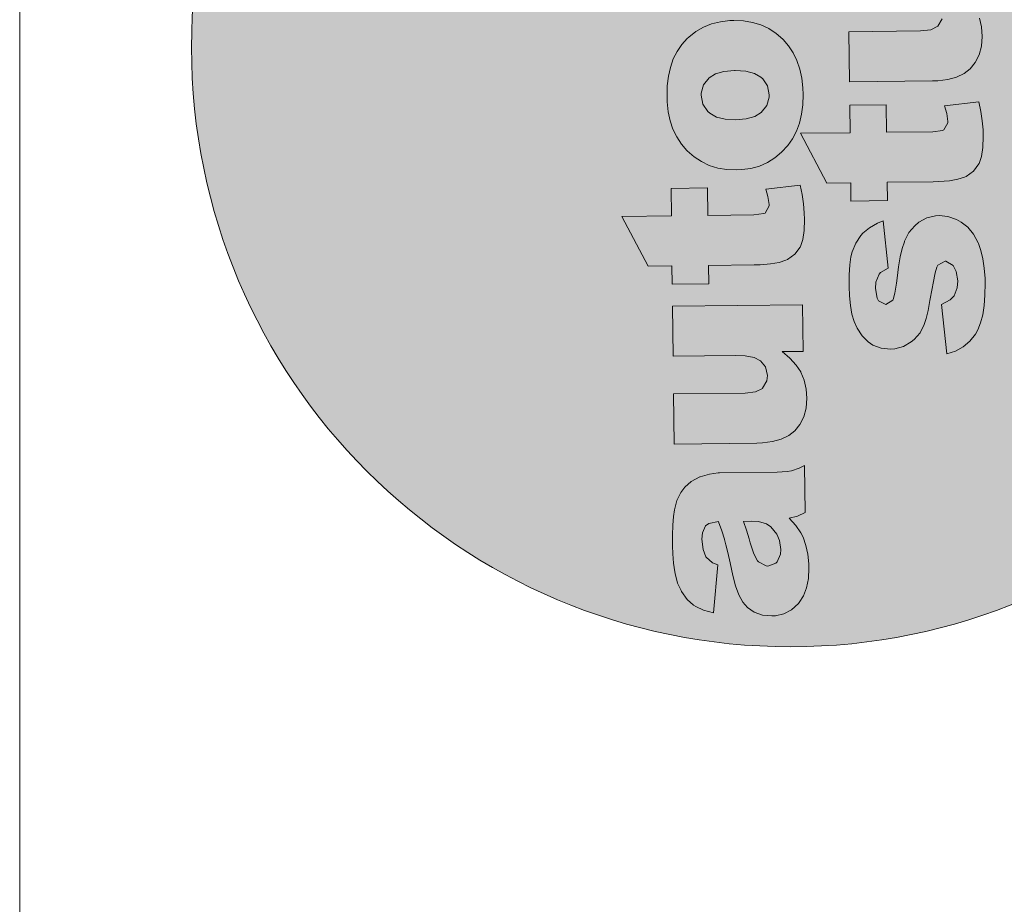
# Model space of a CAD drawing. Header units: millimetres. Extents: x -115268 to 140687, y -37779 to 24471.
# Tile 240 of 256: x 55299 to 55585, y 13256 to 13513. Entities that reach past the tile are written whole.
import ezdxf

# ---------------------------------------------------------------- set-up
doc = ezdxf.new("R2010")
doc.units = ezdxf.units.MM
doc.layers.get('0').update_dxf_attribs({"lineweight": 9})
doc.layers.add('A_CIENKA', color=7, linetype='Continuous', lineweight=9)

# ---------------------------------------------------------------- blocks, each defined once
blk = doc.blocks.new('METRYKA11')
at = {"true_color": 0x000000}
h = blk.add_hatch(color=18, dxfattribs=at)
h.dxf.hatch_style = 1
h.paths.add_polyline_path([(7511428.56, 5508702.86, 1), (7511776.45, 5508702.86, 1)])
at = {"true_color": 0xffffff}
h = blk.add_hatch(color=7, dxfattribs=at)
h.dxf.hatch_style = 1
h.paths.add_polyline_path([(7511581.88, 5508579.4), (7511581.49, 5508579.4), (7511578.94, 5508579.05), (7511576.25, 5508578.25), (7511576.14, 5508578.21), (7511573.63, 5508576.92), (7511571.76, 5508575.28), (7511570.62, 5508573.72), (7511569.49, 5508571.36), (7511568.79, 5508568.65), (7511568.5, 5508566.69), (7511568.32, 5508564.19), (7511568.21, 5508561.35), (7511568.22, 5508558.2), (7511568.28, 5508555.88), (7511568.52, 5508553.19), (7511568.9, 5508550.67), (7511568.98, 5508550.18), (7511569.72, 5508547.38), (7511570.69, 5508545.22), (7511570.83, 5508544.94), (7511572.47, 5508542.68), (7511574.32, 5508541.02), (7511574.95, 5508540.61), (7511577.24, 5508539.58), (7511580.09, 5508538.81), (7511581.36, 5508552.68), (7511579.81, 5508553.32), (7511577.92, 5508554.95), (7511577.1, 5508557.18), (7511576.78, 5508560.19), (7511576.9, 5508561.98), (7511577.82, 5508564.06), (7511578.73, 5508564.71), (7511581.55, 5508565.23), (7511582.54, 5508562.58), (7511583.31, 5508560.13), (7511583.31, 5508560.1), (7511583.75, 5508558.53), (7511584.27, 5508556.25), (7511584.97, 5508553.28), (7511585.75, 5508549.57), (7511586.49, 5508546.64), (7511587.5, 5508543.98), (7511588.65, 5508541.86), (7511590, 5508540.3), (7511591.94, 5508538.99), (7511594.34, 5508538.14), (7511597.11, 5508537.86), (7511598.09, 5508537.94), (7511600.58, 5508538.5), (7511602.81, 5508539.68), (7511604.78, 5508541.5), (7511605.02, 5508541.78), (7511606.26, 5508543.72), (7511607.15, 5508546.05), (7511607.67, 5508548.72), (7511607.81, 5508551.77), (7511607.76, 5508553), (7511607.48, 5508555.76), (7511606.93, 5508558.35), (7511606.13, 5508560.69), (7511605.48, 5508561.95), (7511604.05, 5508564.14), (7511602.13, 5508566.29), (7511604.51, 5508566.81), (7511606.74, 5508567.92), (7511606.57, 5508581.49), (7511605.04, 5508580.77), (7511602.74, 5508580.01), (7511601.51, 5508579.78), (7511598.57, 5508579.6)])
h.paths.add_polyline_path([(7511593.2, 5508565.23), (7511595.52, 5508564.56), (7511596.73, 5508563.73), (7511598.47, 5508561.62), (7511599.3, 5508559.73), (7511599.68, 5508557.11), (7511599.59, 5508555.84), (7511598.64, 5508553.62), (7511598.26, 5508553.23), (7511595.88, 5508552.36), (7511595.46, 5508552.39), (7511593.17, 5508553.56), (7511592.88, 5508553.9), (7511591.84, 5508555.89), (7511590.79, 5508559.1), (7511590.49, 5508560.22), (7511589.69, 5508562.81), (7511588.85, 5508565.32), (7511591.17, 5508565.35)], flags=16)
h.paths.add_polyline_path([(7511594.33, 5508603.93), (7511592.32, 5508602.95), (7511589.31, 5508602.56), (7511568.52, 5508602.31), (7511568.7, 5508587.76), (7511592.75, 5508588.05), (7511594.36, 5508588.11), (7511597.27, 5508588.49), (7511599.82, 5508589.19), (7511601.98, 5508590.24), (7511603.72, 5508591.62), (7511605.24, 5508593.4), (7511606.33, 5508595.62), (7511607, 5508598.15), (7511607.21, 5508601.03), (7511607, 5508603.73), (7511606.45, 5508606.31), (7511605.51, 5508608.57), (7511604.11, 5508610.67), (7511602.3, 5508612.65), (7511600.07, 5508614.58), (7511606.17, 5508614.66), (7511606.01, 5508628.19), (7511568.21, 5508627.73), (7511568.39, 5508613.25), (7511586.58, 5508613.47), (7511589.32, 5508613.36), (7511591.92, 5508612.83), (7511593.76, 5508611.91), (7511595.21, 5508610.17), (7511595.81, 5508607.66), (7511595.62, 5508606.08)])
h.paths.add_polyline_path([(7511567.8, 5508661.95), (7511567.89, 5508653.99), (7511553.52, 5508653.81), (7511561.13, 5508639.39), (7511568.07, 5508639.47), (7511568.13, 5508634.14), (7511578.76, 5508634.27), (7511578.69, 5508639.6), (7511591.98, 5508639.76), (7511593.66, 5508639.79), (7511596.71, 5508640.03), (7511599.19, 5508640.48), (7511601.11, 5508641.1), (7511601.57, 5508641.32), (7511603.72, 5508642.85), (7511605.28, 5508644.94), (7511605.34, 5508645.05), (7511606.06, 5508647.09), (7511606.48, 5508649.69), (7511606.58, 5508652.92), (7511606.49, 5508654.84), (7511606.24, 5508657.47), (7511605.86, 5508660.17), (7511605.27, 5508662.93), (7511595.29, 5508661.76), (7511595.91, 5508659.59), (7511596.3, 5508656.97), (7511595.09, 5508654.77), (7511594.74, 5508654.63), (7511591.87, 5508654.28), (7511578.51, 5508654.12), (7511578.42, 5508662.08)])
h.paths.add_polyline_path([(7511572.98, 5508705.87), (7511572.52, 5508705.45), (7511570.93, 5508703.68), (7511569.56, 5508701.7), (7511568.46, 5508699.51), (7511567.65, 5508697.08), (7511567.05, 5508694.48), (7511566.7, 5508691.67), (7511566.63, 5508688.65), (7511566.68, 5508687.04), (7511566.96, 5508684.2), (7511567.56, 5508681.58), (7511568.36, 5508679.13), (7511569.44, 5508676.87), (7511570.79, 5508674.82), (7511572.56, 5508672.79), (7511574.49, 5508671.11), (7511576.61, 5508669.73), (7511578.9, 5508668.64), (7511581.36, 5508667.86), (7511583.96, 5508667.44), (7511586.73, 5508667.3), (7511588.35, 5508667.39), (7511590.97, 5508667.77), (7511593.45, 5508668.43), (7511595.76, 5508669.44), (7511597.91, 5508670.8), (7511599.89, 5508672.44), (7511601.69, 5508674.39), (7511603.03, 5508676.33), (7511604.2, 5508678.52), (7511605.05, 5508680.91), (7511605.68, 5508683.48), (7511606.04, 5508686.22), (7511606.14, 5508689.17), (7511606.05, 5508691.09), (7511605.73, 5508693.93), (7511605.17, 5508696.59), (7511604.34, 5508699.03), (7511603.26, 5508701.26), (7511601.94, 5508703.28), (7511600.33, 5508705.12), (7511600.23, 5508705.22), (7511598.28, 5508706.92), (7511596.16, 5508708.33), (7511593.87, 5508709.39), (7511591.44, 5508710.13), (7511588.8, 5508710.59), (7511586, 5508710.7), (7511584.87, 5508710.68), (7511582.14, 5508710.33), (7511579.59, 5508709.71), (7511577.22, 5508708.77), (7511575.02, 5508707.48)])
h.paths.add_polyline_path([(7511577.07, 5508686.43), (7511576.58, 5508688.98), (7511576.58, 5508689.54), (7511577.25, 5508691.97), (7511578.91, 5508694.03), (7511580.71, 5508695.17), (7511583.16, 5508695.9), (7511586.32, 5508696.16), (7511589.51, 5508695.94), (7511592, 5508695.31), (7511593.88, 5508694.24), (7511594.41, 5508693.79), (7511595.84, 5508691.67), (7511596.32, 5508689.12), (7511596.33, 5508688.45), (7511595.62, 5508685.99), (7511593.97, 5508683.97), (7511592.09, 5508682.79), (7511589.61, 5508682.09), (7511586.52, 5508681.81), (7511583.5, 5508682.02), (7511581.01, 5508682.65), (7511579.07, 5508683.79), (7511578.5, 5508684.31)], flags=16)
h.paths.add_polyline_path([(7511566.63, 5508757.31), (7511566.8, 5508743.74), (7511572.37, 5508743.81), (7511570.67, 5508742.38), (7511568.84, 5508740.43), (7511567.49, 5508738.42), (7511566.78, 5508736.59), (7511566.25, 5508734.05), (7511566.11, 5508731.11), (7511566.24, 5508728.94), (7511566.8, 5508726.35), (7511567.74, 5508723.97), (7511569.1, 5508721.89), (7511570.88, 5508719.98), (7511571.76, 5508719.25), (7511573.7, 5508718.02), (7511575.96, 5508717.06), (7511578.49, 5508716.39), (7511581.3, 5508715.97), (7511584.35, 5508715.87), (7511587.19, 5508716.04), (7511589.96, 5508716.46), (7511592.47, 5508717.16), (7511594.74, 5508718.1), (7511596.76, 5508719.35), (7511598.11, 5508720.42), (7511599.99, 5508722.3), (7511601.43, 5508724.38), (7511602.46, 5508726.61), (7511603.06, 5508729.07), (7511603.24, 5508731.66), (7511603.04, 5508733.87), (7511602.41, 5508736.42), (7511601.36, 5508738.87), (7511601.22, 5508739.11), (7511599.76, 5508741.09), (7511597.63, 5508743.1), (7511605.48, 5508743.19), (7511605.3, 5508757.78)])
h.paths.add_polyline_path([(7511577.09, 5508733.77), (7511576.52, 5508736.39), (7511577.06, 5508738.96), (7511578.65, 5508741.04), (7511579.73, 5508741.83), (7511582.03, 5508742.7), (7511584.97, 5508743.05), (7511586.51, 5508743), (7511589.15, 5508742.43), (7511591.13, 5508741.3), (7511592.7, 5508739.29), (7511593.25, 5508736.77), (7511592.79, 5508734.2), (7511591.34, 5508732.15), (7511590.55, 5508731.58), (7511588.28, 5508730.68), (7511585.3, 5508730.32), (7511583.13, 5508730.4), (7511580.49, 5508730.93), (7511578.58, 5508731.93)], flags=16)
h.paths.add_polyline_path([(7511591.49, 5508781.03), (7511588.61, 5508781.07), (7511585.49, 5508781.28), (7511582.85, 5508781.7), (7511580.71, 5508782.34), (7511579.05, 5508783.13), (7511579.01, 5508783.19), (7511577.27, 5508785.03), (7511576.64, 5508787.51), (7511576.8, 5508788.78), (7511577.68, 5508791.59), (7511567.29, 5508795.96), (7511566.36, 5508793.88), (7511565.62, 5508791.31), (7511565.41, 5508788.92), (7511565.41, 5508788.74), (7511565.83, 5508786.05), (7511566.94, 5508783.82), (7511567.8, 5508782.85), (7511569.81, 5508781.29), (7511572.57, 5508779.82), (7511566.36, 5508779.74), (7511566.53, 5508766.18), (7511604.32, 5508766.64), (7511604.14, 5508781.19)])
h.paths.add_polyline_path([(7511578.72, 5508838.45), (7511578.34, 5508838.45), (7511575.78, 5508838.14), (7511573.09, 5508837.33), (7511572.99, 5508837.3), (7511570.48, 5508836), (7511568.61, 5508834.37), (7511567.47, 5508832.78), (7511566.34, 5508830.45), (7511565.64, 5508827.74), (7511565.34, 5508825.77), (7511565.16, 5508823.25), (7511565.06, 5508820.44), (7511565.06, 5508817.28), (7511565.12, 5508814.97), (7511565.37, 5508812.27), (7511565.75, 5508809.75), (7511565.83, 5508809.23), (7511566.56, 5508806.43), (7511567.53, 5508804.27), (7511567.68, 5508804.03), (7511569.32, 5508801.77), (7511571.16, 5508800.07), (7511571.8, 5508799.69), (7511574.09, 5508798.63), (7511576.94, 5508797.9), (7511578.21, 5508811.73), (7511576.66, 5508812.41), (7511574.77, 5508814), (7511573.95, 5508816.27), (7511573.63, 5508819.25), (7511573.75, 5508821.07), (7511574.67, 5508823.15), (7511575.57, 5508823.79), (7511578.4, 5508824.29), (7511579.38, 5508821.66), (7511580.15, 5508819.18), (7511580.15, 5508819.15), (7511580.59, 5508817.61), (7511581.11, 5508815.34), (7511581.81, 5508812.33), (7511582.59, 5508808.66), (7511583.33, 5508805.72), (7511584.34, 5508803.07), (7511585.49, 5508800.95), (7511586.84, 5508799.38), (7511588.79, 5508798.08), (7511591.18, 5508797.19), (7511593.96, 5508796.95), (7511594.94, 5508796.99), (7511597.42, 5508797.59), (7511599.65, 5508798.77), (7511601.63, 5508800.58), (7511601.87, 5508800.87), (7511603.11, 5508802.81), (7511603.99, 5508805.1), (7511604.52, 5508807.81), (7511604.66, 5508810.86), (7511604.61, 5508812.08), (7511604.33, 5508814.85), (7511603.77, 5508817.4), (7511602.97, 5508819.74), (7511602.32, 5508821.03), (7511600.9, 5508823.19), (7511598.98, 5508825.37), (7511601.35, 5508825.89), (7511603.58, 5508826.97), (7511603.42, 5508840.58), (7511601.88, 5508839.86), (7511599.58, 5508839.09), (7511598.36, 5508838.87), (7511595.41, 5508838.66)])
h.paths.add_polyline_path([(7511585.7, 5508824.37), (7511588.01, 5508824.4), (7511590.05, 5508824.28), (7511592.37, 5508823.61), (7511593.57, 5508822.82), (7511595.32, 5508820.7), (7511596.15, 5508818.82), (7511596.53, 5508816.19), (7511596.44, 5508814.89), (7511595.48, 5508812.71), (7511595.1, 5508812.32), (7511592.73, 5508811.45), (7511592.31, 5508811.48), (7511590.01, 5508812.64), (7511589.73, 5508812.95), (7511588.69, 5508814.98), (7511587.63, 5508818.19), (7511587.34, 5508819.31), (7511586.54, 5508821.89)], flags=16)
h.paths.add_polyline_path([(7511565.26, 5508870.02), (7511565.35, 5508863.12), (7511564.43, 5508863.1), (7511562.01, 5508863.25), (7511559.81, 5508864.48), (7511559.23, 5508867.21), (7511559.28, 5508868.51), (7511559.6, 5508871.43, 0.013685), (7511550.44, 5508868.83), (7511550.23, 5508866.33), (7511550.12, 5508863.91), (7511550.07, 5508861.84), (7511550.21, 5508859.42), (7511550.59, 5508856.73), (7511551.25, 5508854.63), (7511552.39, 5508852.65), (7511554.13, 5508850.85), (7511556.01, 5508849.75), (7511558.71, 5508849.01), (7511561.24, 5508848.69), (7511563.8, 5508848.58), (7511565.52, 5508848.6), (7511565.59, 5508843.17), (7511576.21, 5508843.3), (7511576.14, 5508848.73), (7511603.32, 5508849.06), (7511603.14, 5508863.58), (7511575.97, 5508863.24), (7511575.88, 5508870.15)])
h.paths.add_polyline_path([(7511621.34, 5508849.25), (7511619.99, 5508847.27), (7511618.9, 5508845.08), (7511618.05, 5508842.68), (7511617.45, 5508840.08), (7511617.13, 5508837.27), (7511617.03, 5508834.26), (7511617.09, 5508832.64), (7511617.4, 5508829.81), (7511617.96, 5508827.15), (7511618.8, 5508824.7), (7511619.87, 5508822.47), (7511621.23, 5508820.42), (7511622.98, 5508818.37), (7511624.92, 5508816.71), (7511627.04, 5508815.3), (7511629.34, 5508814.21), (7511631.77, 5508813.47), (7511634.4, 5508813.01), (7511637.17, 5508812.9), (7511638.78, 5508812.96), (7511641.41, 5508813.34), (7511643.89, 5508814.04), (7511646.19, 5508815.04), (7511648.35, 5508816.37), (7511650.29, 5508818.01), (7511652.09, 5508819.99), (7511653.47, 5508821.94), (7511654.6, 5508824.12), (7511655.49, 5508826.48), (7511656.12, 5508829.05), (7511656.47, 5508831.83), (7511656.54, 5508834.77), (7511656.48, 5508836.66), (7511656.17, 5508839.5), (7511655.58, 5508842.16), (7511654.74, 5508844.6), (7511653.69, 5508846.83), (7511652.34, 5508848.89), (7511650.77, 5508850.69), (7511650.67, 5508850.79), (7511648.72, 5508852.52), (7511646.6, 5508853.9), (7511644.3, 5508854.96), (7511641.84, 5508855.74), (7511639.21, 5508856.16), (7511636.43, 5508856.3), (7511635.31, 5508856.25), (7511632.58, 5508855.94), (7511630.03, 5508855.31), (7511627.66, 5508854.34), (7511625.46, 5508853.05), (7511623.41, 5508851.48), (7511622.93, 5508851.02)])
h.paths.add_polyline_path([(7511626.98, 5508834.59), (7511627.01, 5508835.11), (7511627.68, 5508837.58), (7511629.34, 5508839.63), (7511631.12, 5508840.74), (7511633.6, 5508841.47), (7511636.73, 5508841.76), (7511639.94, 5508841.55), (7511642.44, 5508840.91), (7511644.31, 5508839.85), (7511644.84, 5508839.36), (7511646.27, 5508837.28), (7511646.76, 5508834.72), (7511646.73, 5508834.02), (7511646.06, 5508831.59), (7511644.4, 5508829.57), (7511644.4, 5508829.54), (7511642.49, 5508828.39), (7511640.01, 5508827.66), (7511636.96, 5508827.42), (7511633.94, 5508827.59), (7511631.44, 5508828.26), (7511629.5, 5508829.39), (7511628.9, 5508829.91), (7511627.51, 5508832.03)], flags=16)
h.paths.add_polyline_path([(7511618.26, 5508805.2), (7511618.44, 5508790.72), (7511656.23, 5508791.18), (7511656.05, 5508805.66)])
h.paths.add_polyline_path([(7511604.14, 5508781.19), (7511604.32, 5508766.64), (7511622.48, 5508766.86), (7511621.93, 5508766.29), (7511620.27, 5508764.2), (7511619.07, 5508761.87), (7511618.76, 5508760.99), (7511618.16, 5508758.46), (7511617.99, 5508755.69), (7511618.19, 5508753.17), (7511618.82, 5508750.65), (7511619.83, 5508748.35), (7511621.26, 5508746.23), (7511623.11, 5508744.32), (7511624.7, 5508743.11), (7511626.78, 5508741.94), (7511629.07, 5508741.06), (7511631.64, 5508740.43), (7511634.48, 5508740.08), (7511637.57, 5508739.97), (7511639.57, 5508740.07), (7511642.33, 5508740.42), (7511644.92, 5508741.01), (7511647.36, 5508741.85), (7511649.67, 5508742.92), (7511651.79, 5508744.25), (7511652.45, 5508744.75), (7511654.29, 5508746.52), (7511655.73, 5508748.54), (7511656.76, 5508750.8), (7511657.32, 5508753.33), (7511657.5, 5508756.1), (7511657.37, 5508758.06), (7511656.81, 5508760.65), (7511655.8, 5508763.06), (7511655.02, 5508764.24), (7511653.28, 5508766.15), (7511650.94, 5508768.19), (7511656.51, 5508768.25), (7511656.35, 5508781.82)])
h.paths.add_polyline_path([(7511634.51, 5508766.76), (7511637.52, 5508767.08), (7511640.15, 5508766.93), (7511642.72, 5508766.37), (7511644.65, 5508765.29), (7511646.3, 5508763.22), (7511646.85, 5508760.7), (7511646.36, 5508758.38), (7511644.73, 5508756.33), (7511643.45, 5508755.51), (7511641.07, 5508754.74), (7511637.99, 5508754.46), (7511635.39, 5508754.57), (7511632.79, 5508755.13), (7511630.92, 5508756.09), (7511629.39, 5508757.86), (7511628.74, 5508760.41), (7511629.33, 5508763.01), (7511630.88, 5508765.1), (7511632.13, 5508765.96)], flags=16)
h.paths.add_polyline_path([(7511619.14, 5508732.77), (7511619.32, 5508718.29), (7511637.48, 5508718.51), (7511640.25, 5508718.41), (7511642.85, 5508717.91), (7511644.69, 5508716.99), (7511646.11, 5508715.25), (7511646.7, 5508712.73), (7511646.55, 5508711.12), (7511645.28, 5508709), (7511645.24, 5508709), (7511643.25, 5508707.99), (7511640.24, 5508707.64), (7511619.45, 5508707.39), (7511619.63, 5508692.84), (7511643.68, 5508693.13), (7511645.26, 5508693.19), (7511648.2, 5508693.57), (7511650.71, 5508694.27), (7511652.88, 5508695.31), (7511654.65, 5508696.67), (7511656.13, 5508698.47), (7511657.26, 5508700.69), (7511657.93, 5508703.23), (7511658.11, 5508706.07), (7511657.94, 5508708.8), (7511657.34, 5508711.39), (7511656.44, 5508713.62), (7511656.37, 5508713.76), (7511655.01, 5508715.75), (7511653.23, 5508717.69), (7511650.97, 5508719.66), (7511657.1, 5508719.73), (7511656.94, 5508733.23)])
h.paths.add_polyline_path([(7511630.4, 5508678.24), (7511630.3, 5508686.2), (7511619.71, 5508686.07), (7511619.81, 5508678.11), (7511605.4, 5508677.94), (7511613.04, 5508663.51), (7511619.99, 5508663.6), (7511620.05, 5508658.27), (7511630.64, 5508658.4), (7511630.57, 5508663.73), (7511643.9, 5508663.89), (7511645.54, 5508663.91), (7511648.63, 5508664.16), (7511651.11, 5508664.61), (7511653.03, 5508665.23), (7511653.48, 5508665.44), (7511655.64, 5508666.98), (7511657.19, 5508669.06), (7511657.94, 5508671.18), (7511658.36, 5508673.81), (7511658.46, 5508677.04), (7511658.4, 5508678.97), (7511658.16, 5508681.6), (7511657.74, 5508684.26), (7511657.18, 5508687.05), (7511647.17, 5508685.88), (7511647.83, 5508683.71), (7511648.21, 5508681.14), (7511646.97, 5508678.9), (7511646.63, 5508678.76), (7511643.79, 5508678.41)])
h.paths.add_polyline_path([(7511639.73, 5508652.13), (7511638.55, 5508651.13), (7511636.89, 5508649.15), (7511635.62, 5508646.68), (7511635.55, 5508646.47), (7511634.91, 5508644.5), (7511634.34, 5508642.07), (7511633.89, 5508639.19), (7511633.47, 5508635.89), (7511633.31, 5508634.48), (7511632.82, 5508631.5), (7511632.25, 5508629.58), (7511630.2, 5508628.24), (7511628.05, 5508629.33), (7511627.62, 5508630.1), (7511627.13, 5508632.9), (7511627.28, 5508634.69), (7511628.23, 5508637.05), (7511628.58, 5508637.51), (7511630.88, 5508638.84), (7511629.38, 5508652.56), (7511627.77, 5508651.88), (7511625.4, 5508650.52), (7511623.53, 5508648.95), (7511622.87, 5508648.24), (7511621.43, 5508646.05), (7511620.41, 5508643.51), (7511620.04, 5508642.07), (7511619.68, 5508639.72), (7511619.5, 5508636.87), (7511619.48, 5508633.51), (7511619.58, 5508630.77), (7511619.86, 5508627.94), (7511620.31, 5508625.45), (7511620.93, 5508623.32), (7511621.8, 5508621.37), (7511623.26, 5508619.18), (7511625.04, 5508617.41), (7511626.42, 5508616.48), (7511628.81, 5508615.6), (7511631.51, 5508615.32), (7511632.77, 5508615.4), (7511635.29, 5508616.06), (7511637.55, 5508617.39), (7511638.35, 5508618.1), (7511640.12, 5508620.08), (7511641.32, 5508622.41), (7511641.85, 5508624.17), (7511642.42, 5508626.49), (7511642.98, 5508629.41), (7511643.61, 5508632.89), (7511643.87, 5508634.44), (7511644.46, 5508637.46), (7511645, 5508639.11), (7511645.31, 5508639.64), (7511647.47, 5508640.83), (7511649.73, 5508639.59), (7511650.63, 5508637.88), (7511651.05, 5508635.08), (7511650.9, 5508633.08), (7511649.98, 5508630.79), (7511648.84, 5508629.59), (7511646.36, 5508628.26), (7511647.87, 5508613.9), (7511650.35, 5508614.7), (7511652.65, 5508615.96), (7511654.59, 5508617.6), (7511656.22, 5508619.65), (7511656.9, 5508620.88), (7511657.68, 5508622.89), (7511658.29, 5508625.21), (7511658.71, 5508627.92), (7511658.95, 5508631.01), (7511658.98, 5508634.41), (7511658.96, 5508635.81), (7511658.75, 5508638.82), (7511658.37, 5508641.52), (7511657.78, 5508643.93), (7511657.05, 5508645.99), (7511656.98, 5508646.13), (7511655.58, 5508648.64), (7511653.95, 5508650.65), (7511652, 5508652.17), (7511650.66, 5508652.89), (7511648.16, 5508653.77), (7511645.63, 5508654.06), (7511644.61, 5508653.98), (7511642.06, 5508653.38)])
blk.add_line((7511378.67, 5508935.17), (7511378.67, 5506025.17))
at = {"color": 7, "lineweight": 0}
for p, q in [((7511579.59, 5508709.71), (7511577.22, 5508708.77)), ((7511582.14, 5508710.33), (7511579.59, 5508709.71)), ((7511584.87, 5508710.68), (7511582.14, 5508710.33)), ((7511586, 5508710.7), (7511584.87, 5508710.68)), ((7511588.8, 5508710.59), (7511586, 5508710.7)), ((7511591.44, 5508710.13), (7511588.8, 5508710.59)), ((7511593.87, 5508709.39), (7511591.44, 5508710.13)), ((7511596.16, 5508708.33), (7511593.87, 5508709.39)), ((7511645.24, 5508709), (7511643.25, 5508707.99)), ((7511645.28, 5508709), (7511645.24, 5508709)), ((7511646.55, 5508711.12), (7511645.28, 5508709)), ((7511657.94, 5508708.8), (7511657.34, 5508711.39)), ((7511575.02, 5508707.48), (7511572.98, 5508705.87)), ((7511577.22, 5508708.77), (7511575.02, 5508707.48)), ((7511598.28, 5508706.92), (7511596.16, 5508708.33)), ((7511600.23, 5508705.22), (7511598.28, 5508706.92)), ((7511640.24, 5508707.64), (7511619.45, 5508707.39)), ((7511619.45, 5508707.39), (7511619.63, 5508692.84)), ((7511643.25, 5508707.99), (7511640.24, 5508707.64)), ((7511657.93, 5508703.23), (7511658.11, 5508706.07)), ((7511658.11, 5508706.07), (7511657.94, 5508708.8)), ((7511570.93, 5508703.68), (7511569.56, 5508701.7)), ((7511572.52, 5508705.45), (7511570.93, 5508703.68)), ((7511572.98, 5508705.87), (7511572.52, 5508705.45)), ((7511600.33, 5508705.12), (7511600.23, 5508705.22)), ((7511601.94, 5508703.28), (7511600.33, 5508705.12)), ((7511603.26, 5508701.26), (7511601.94, 5508703.28)), ((7511657.26, 5508700.69), (7511657.93, 5508703.23)), ((7511569.56, 5508701.7), (7511568.46, 5508699.51)), ((7511604.34, 5508699.03), (7511603.26, 5508701.26)), ((7511656.13, 5508698.47), (7511657.26, 5508700.69)), ((7511568.46, 5508699.51), (7511567.65, 5508697.08)), ((7511605.17, 5508696.59), (7511604.34, 5508699.03)), ((7511654.65, 5508696.67), (7511656.13, 5508698.47)), ((7511567.65, 5508697.08), (7511567.05, 5508694.48)), ((7511578.91, 5508694.03), (7511580.71, 5508695.17)), ((7511580.71, 5508695.17), (7511583.16, 5508695.9)), ((7511583.16, 5508695.9), (7511586.21, 5508696.15)), ((7511586.21, 5508696.15), (7511586.42, 5508696.15)), ((7511586.42, 5508696.15), (7511589.51, 5508695.94)), ((7511589.51, 5508695.94), (7511592, 5508695.31)), ((7511592, 5508695.31), (7511593.88, 5508694.24)), ((7511605.73, 5508693.93), (7511605.17, 5508696.59)), ((7511650.71, 5508694.27), (7511652.88, 5508695.31)), ((7511652.88, 5508695.31), (7511654.65, 5508696.67)), ((7511567.05, 5508694.48), (7511566.7, 5508691.67)), ((7511576.58, 5508689.54), (7511577.25, 5508691.97)), ((7511577.25, 5508691.97), (7511578.91, 5508694.03)), ((7511593.88, 5508694.24), (7511594.41, 5508693.79)), ((7511594.41, 5508693.79), (7511595.84, 5508691.67)), ((7511606.05, 5508691.09), (7511605.73, 5508693.93)), ((7511619.63, 5508692.84), (7511643.68, 5508693.13)), ((7511643.68, 5508693.13), (7511645.26, 5508693.19)), ((7511645.26, 5508693.19), (7511648.2, 5508693.57)), ((7511648.2, 5508693.57), (7511650.71, 5508694.27)), ((7511566.7, 5508691.67), (7511566.63, 5508688.65)), ((7511576.58, 5508688.98), (7511576.58, 5508689.54)), ((7511577.07, 5508686.43), (7511576.58, 5508688.98)), ((7511595.84, 5508691.67), (7511596.32, 5508689.12)), ((7511596.32, 5508689.12), (7511596.33, 5508688.45)), ((7511606.04, 5508686.22), (7511606.14, 5508689.17)), ((7511606.14, 5508689.17), (7511606.05, 5508691.09)), ((7511566.63, 5508688.65), (7511566.68, 5508687.04)), ((7511566.68, 5508687.04), (7511566.96, 5508684.2)), ((7511578.5, 5508684.31), (7511577.07, 5508686.43)), ((7511596.33, 5508688.45), (7511595.62, 5508685.99)), ((7511605.68, 5508683.48), (7511606.04, 5508686.22)), ((7511630.3, 5508686.2), (7511619.71, 5508686.07)), ((7511619.71, 5508686.07), (7511619.81, 5508678.11)), ((7511630.4, 5508678.24), (7511630.3, 5508686.2)), ((7511657.18, 5508687.05), (7511647.17, 5508685.88)), ((7511657.74, 5508684.26), (7511657.18, 5508687.05)), ((7511566.96, 5508684.2), (7511567.56, 5508681.58)), ((7511579.07, 5508683.79), (7511578.5, 5508684.31)), ((7511581.01, 5508682.65), (7511579.07, 5508683.79)), ((7511593.97, 5508683.97), (7511592.09, 5508682.79)), ((7511595.62, 5508685.99), (7511593.97, 5508683.97)), ((7511593.97, 5508683.97), (7511593.97, 5508683.97)), ((7511605.05, 5508680.91), (7511605.68, 5508683.48)), ((7511647.17, 5508685.88), (7511647.83, 5508683.71)), ((7511647.83, 5508683.71), (7511648.17, 5508681.4)), ((7511658.16, 5508681.6), (7511657.74, 5508684.26)), ((7511567.56, 5508681.58), (7511568.36, 5508679.13)), ((7511583.5, 5508682.02), (7511581.01, 5508682.65)), ((7511586.52, 5508681.81), (7511583.5, 5508682.02)), ((7511589.61, 5508682.09), (7511586.52, 5508681.81)), ((7511592.09, 5508682.79), (7511589.61, 5508682.09)), ((7511604.2, 5508678.52), (7511605.05, 5508680.91)), ((7511648.14, 5508681.02), (7511646.97, 5508678.9)), ((7511648.17, 5508681.4), (7511648.14, 5508681.02)), ((7511658.4, 5508678.97), (7511658.16, 5508681.6)), ((7511568.36, 5508679.13), (7511569.44, 5508676.87)), ((7511603.03, 5508676.33), (7511604.2, 5508678.52)), ((7511619.81, 5508678.11), (7511605.4, 5508677.94)), ((7511605.4, 5508677.94), (7511613.04, 5508663.51)), ((7511643.79, 5508678.41), (7511630.4, 5508678.24)), ((7511646.63, 5508678.76), (7511643.79, 5508678.41)), ((7511646.97, 5508678.9), (7511646.63, 5508678.76)), ((7511658.46, 5508677.04), (7511658.4, 5508678.97)), ((7511569.44, 5508676.87), (7511570.79, 5508674.82)), ((7511570.79, 5508674.82), (7511572.39, 5508672.98)), ((7511601.69, 5508674.39), (7511603.03, 5508676.33)), ((7511658.36, 5508673.81), (7511658.46, 5508677.04)), ((7511572.39, 5508672.98), (7511572.5, 5508672.84)), ((7511572.5, 5508672.84), (7511574.49, 5508671.11)), ((7511597.91, 5508670.8), (7511599.89, 5508672.44)), ((7511599.89, 5508672.44), (7511601.69, 5508674.39)), ((7511657.94, 5508671.18), (7511658.36, 5508673.81)), ((7511574.49, 5508671.11), (7511576.61, 5508669.73)), ((7511576.61, 5508669.73), (7511578.9, 5508668.64)), ((7511593.45, 5508668.43), (7511595.76, 5508669.44)), ((7511595.76, 5508669.44), (7511597.91, 5508670.8)), ((7511655.64, 5508666.98), (7511657.19, 5508669.07)), ((7511657.19, 5508669.07), (7511657.23, 5508669.17)), ((7511657.23, 5508669.17), (7511657.94, 5508671.18)), ((7511578.9, 5508668.64), (7511581.36, 5508667.86)), ((7511581.36, 5508667.86), (7511583.96, 5508667.44)), ((7511583.96, 5508667.44), (7511586.73, 5508667.3)), ((7511586.73, 5508667.3), (7511588.35, 5508667.39)), ((7511588.35, 5508667.39), (7511590.97, 5508667.77)), ((7511590.97, 5508667.77), (7511593.45, 5508668.43)), ((7511653.48, 5508665.44), (7511655.64, 5508666.98)), ((7511613.04, 5508663.51), (7511619.99, 5508663.6)), ((7511619.99, 5508663.6), (7511620.05, 5508658.27)), ((7511630.57, 5508663.73), (7511643.9, 5508663.89)), ((7511630.64, 5508658.4), (7511630.57, 5508663.73)), ((7511643.9, 5508663.89), (7511645.54, 5508663.91)), ((7511645.54, 5508663.91), (7511648.63, 5508664.16)), ((7511648.63, 5508664.16), (7511651.11, 5508664.61)), ((7511651.11, 5508664.61), (7511653.03, 5508665.23)), ((7511653.03, 5508665.23), (7511653.48, 5508665.44)), ((7511578.42, 5508662.08), (7511567.8, 5508661.95)), ((7511567.8, 5508661.95), (7511567.89, 5508653.99)), ((7511578.51, 5508654.12), (7511578.42, 5508662.08)), ((7511605.27, 5508662.93), (7511595.29, 5508661.76)), ((7511595.29, 5508661.76), (7511595.91, 5508659.59)), ((7511605.86, 5508660.17), (7511605.27, 5508662.93)), ((7511595.91, 5508659.59), (7511596.25, 5508657.28)), ((7511606.24, 5508657.47), (7511605.86, 5508660.17)), ((7511606.49, 5508654.84), (7511606.24, 5508657.47)), ((7511620.05, 5508658.27), (7511630.64, 5508658.4)), ((7511594.74, 5508654.63), (7511591.87, 5508654.28)), ((7511595.09, 5508654.77), (7511594.74, 5508654.63)), ((7511596.26, 5508656.89), (7511595.09, 5508654.77)), ((7511596.25, 5508657.28), (7511596.26, 5508656.89)), ((7511606.58, 5508652.92), (7511606.49, 5508654.84)), ((7511567.89, 5508653.99), (7511553.52, 5508653.81)), ((7511553.52, 5508653.81), (7511561.13, 5508639.39)), ((7511591.87, 5508654.28), (7511578.51, 5508654.12)), ((7511606.48, 5508649.69), (7511606.58, 5508652.92)), ((7511627.77, 5508651.88), (7511625.4, 5508650.52)), ((7511629.38, 5508652.56), (7511627.77, 5508651.88)), ((7511630.88, 5508638.84), (7511629.38, 5508652.56)), ((7511639.73, 5508652.13), (7511638.55, 5508651.13)), ((7511642.06, 5508653.38), (7511639.73, 5508652.13)), ((7511644.61, 5508653.98), (7511642.06, 5508653.38)), ((7511645.63, 5508654.06), (7511644.61, 5508653.98)), ((7511648.16, 5508653.77), (7511645.63, 5508654.06)), ((7511650.66, 5508652.89), (7511648.16, 5508653.77)), ((7511652, 5508652.17), (7511650.66, 5508652.89)), ((7511653.95, 5508650.65), (7511652, 5508652.17)), ((7511606.06, 5508647.09), (7511606.48, 5508649.69)), ((7511623.53, 5508648.95), (7511622.87, 5508648.24)), ((7511625.4, 5508650.52), (7511623.53, 5508648.95)), ((7511636.89, 5508649.15), (7511635.62, 5508646.68)), ((7511638.55, 5508651.13), (7511636.89, 5508649.15)), ((7511655.58, 5508648.64), (7511653.95, 5508650.65)), ((7511605.34, 5508645.05), (7511606.06, 5508647.09)), ((7511621.43, 5508646.05), (7511620.41, 5508643.51)), ((7511622.87, 5508648.24), (7511621.43, 5508646.05)), ((7511635.55, 5508646.47), (7511634.91, 5508644.5)), ((7511635.62, 5508646.68), (7511635.55, 5508646.47)), ((7511656.98, 5508646.13), (7511655.58, 5508648.64)), ((7511657.05, 5508645.99), (7511656.98, 5508646.13)), ((7511603.72, 5508642.85), (7511605.28, 5508644.94)), ((7511605.28, 5508644.94), (7511605.34, 5508645.05)), ((7511620.41, 5508643.51), (7511620.04, 5508642.07)), ((7511634.91, 5508644.5), (7511634.34, 5508642.07)), ((7511657.78, 5508643.93), (7511657.05, 5508645.99)), ((7511658.37, 5508641.52), (7511657.78, 5508643.93)), ((7511596.71, 5508640.03), (7511599.19, 5508640.48)), ((7511599.19, 5508640.48), (7511601.11, 5508641.1)), ((7511601.11, 5508641.1), (7511601.57, 5508641.32)), ((7511601.57, 5508641.32), (7511603.72, 5508642.85)), ((7511620.04, 5508642.07), (7511619.68, 5508639.72)), ((7511634.34, 5508642.07), (7511633.89, 5508639.19)), ((7511645.31, 5508639.64), (7511647.4, 5508640.79)), ((7511647.4, 5508640.79), (7511647.54, 5508640.79)), ((7511647.54, 5508640.79), (7511649.73, 5508639.59)), ((7511658.75, 5508638.82), (7511658.37, 5508641.52)), ((7511561.13, 5508639.39), (7511568.07, 5508639.47)), ((7511568.07, 5508639.47), (7511568.13, 5508634.14)), ((7511578.69, 5508639.6), (7511591.98, 5508639.76)), ((7511578.76, 5508634.27), (7511578.69, 5508639.6)), ((7511591.98, 5508639.76), (7511593.66, 5508639.79)), ((7511593.66, 5508639.79), (7511596.71, 5508640.03)), ((7511619.68, 5508639.72), (7511619.5, 5508636.87)), ((7511628.23, 5508637.05), (7511628.58, 5508637.51)), ((7511628.58, 5508637.51), (7511630.88, 5508638.84)), ((7511633.89, 5508639.19), (7511633.47, 5508635.89)), ((7511643.87, 5508634.44), (7511644.46, 5508637.46)), ((7511644.46, 5508637.46), (7511645, 5508639.11)), ((7511645, 5508639.11), (7511645.31, 5508639.64)), ((7511649.73, 5508639.59), (7511650.63, 5508637.88)), ((7511650.63, 5508637.88), (7511651.05, 5508635.08)), ((7511658.96, 5508635.81), (7511658.75, 5508638.82)), ((7511619.5, 5508636.87), (7511619.48, 5508633.51)), ((7511627.13, 5508632.9), (7511627.28, 5508634.69)), ((7511627.28, 5508634.69), (7511628.23, 5508637.05)), ((7511633.47, 5508635.89), (7511633.31, 5508634.48)), ((7511651.05, 5508635.08), (7511650.9, 5508633.08)), ((7511658.98, 5508634.41), (7511658.96, 5508635.81)), ((7511568.13, 5508634.14), (7511578.76, 5508634.27)), ((7511619.48, 5508633.51), (7511619.58, 5508630.77)), ((7511627.62, 5508630.1), (7511627.13, 5508632.9)), ((7511633.31, 5508634.48), (7511632.82, 5508631.5)), ((7511642.98, 5508629.41), (7511643.61, 5508632.89)), ((7511643.61, 5508632.89), (7511643.87, 5508634.44)), ((7511650.9, 5508633.08), (7511649.98, 5508630.79)), ((7511658.95, 5508631.01), (7511658.98, 5508634.41)), ((7511619.58, 5508630.77), (7511619.86, 5508627.94)), ((7511628.05, 5508629.33), (7511627.62, 5508630.1)), ((7511630.2, 5508628.24), (7511628.05, 5508629.33)), ((7511632.22, 5508629.56), (7511630.2, 5508628.24)), ((7511632.29, 5508629.7), (7511632.22, 5508629.56)), ((7511632.82, 5508631.5), (7511632.29, 5508629.7)), ((7511642.42, 5508626.49), (7511642.98, 5508629.41)), ((7511648.84, 5508629.59), (7511646.36, 5508628.26)), ((7511649.98, 5508630.79), (7511648.84, 5508629.59)), ((7511658.71, 5508627.92), (7511658.95, 5508631.01)), ((7511606.01, 5508628.19), (7511568.21, 5508627.73)), ((7511568.21, 5508627.73), (7511568.39, 5508613.25)), ((7511606.17, 5508614.66), (7511606.01, 5508628.19)), ((7511619.86, 5508627.94), (7511620.31, 5508625.45)), ((7511641.85, 5508624.17), (7511642.42, 5508626.49)), ((7511646.36, 5508628.26), (7511647.87, 5508613.9)), ((7511658.29, 5508625.21), (7511658.71, 5508627.92)), ((7511620.31, 5508625.45), (7511620.93, 5508623.32)), ((7511620.93, 5508623.32), (7511621.8, 5508621.37)), ((7511641.32, 5508622.41), (7511641.85, 5508624.17)), ((7511657.68, 5508622.89), (7511658.29, 5508625.21)), ((7511621.8, 5508621.37), (7511623.26, 5508619.18)), ((7511640.12, 5508620.08), (7511641.32, 5508622.41)), ((7511641.32, 5508622.41), (7511641.32, 5508622.41)), ((7511656.22, 5508619.65), (7511656.9, 5508620.88)), ((7511656.9, 5508620.88), (7511657.68, 5508622.89)), ((7511623.26, 5508619.18), (7511625.04, 5508617.41)), ((7511637.55, 5508617.39), (7511638.35, 5508618.1)), ((7511638.35, 5508618.1), (7511640.12, 5508620.08)), ((7511652.65, 5508615.96), (7511654.59, 5508617.6)), ((7511654.59, 5508617.6), (7511656.22, 5508619.65)), ((7511600.07, 5508614.58), (7511606.17, 5508614.66)), ((7511602.3, 5508612.65), (7511600.07, 5508614.58)), ((7511625.04, 5508617.41), (7511626.42, 5508616.48)), ((7511626.42, 5508616.48), (7511628.81, 5508615.6)), ((7511628.81, 5508615.6), (7511631.51, 5508615.32)), ((7511631.51, 5508615.32), (7511632.77, 5508615.4)), ((7511632.77, 5508615.4), (7511635.29, 5508616.06)), ((7511635.29, 5508616.06), (7511637.55, 5508617.39)), ((7511647.87, 5508613.9), (7511650.35, 5508614.7)), ((7511650.35, 5508614.7), (7511652.65, 5508615.96)), ((7511568.39, 5508613.25), (7511586.58, 5508613.47)), ((7511586.58, 5508613.47), (7511589.32, 5508613.36)), ((7511589.32, 5508613.36), (7511591.92, 5508612.83)), ((7511591.92, 5508612.83), (7511593.76, 5508611.91)), ((7511593.76, 5508611.91), (7511595.21, 5508610.17)), ((7511604.11, 5508610.67), (7511602.3, 5508612.65)), ((7511595.21, 5508610.17), (7511595.81, 5508607.66)), ((7511605.44, 5508608.69), (7511604.11, 5508610.67)), ((7511595.62, 5508606.08), (7511594.34, 5508603.96)), ((7511595.81, 5508607.66), (7511595.62, 5508606.08)), ((7511605.51, 5508608.58), (7511605.44, 5508608.69)), ((7511606.45, 5508606.31), (7511605.51, 5508608.58)), ((7511607, 5508603.73), (7511606.45, 5508606.31)), ((7511594.31, 5508603.92), (7511592.32, 5508602.95)), ((7511594.34, 5508603.96), (7511594.31, 5508603.92)), ((7511607.21, 5508601.03), (7511607, 5508603.73)), ((7511589.31, 5508602.56), (7511568.52, 5508602.31)), ((7511568.52, 5508602.31), (7511568.7, 5508587.76)), ((7511592.32, 5508602.95), (7511589.31, 5508602.56)), ((7511607, 5508598.15), (7511607.21, 5508601.03)), ((7511606.33, 5508595.62), (7511607, 5508598.15)), ((7511605.24, 5508593.4), (7511606.33, 5508595.62)), ((7511603.72, 5508591.62), (7511605.24, 5508593.4)), ((7511597.27, 5508588.49), (7511599.82, 5508589.19)), ((7511599.82, 5508589.19), (7511601.98, 5508590.24)), ((7511601.98, 5508590.24), (7511603.72, 5508591.62)), ((7511568.7, 5508587.76), (7511592.75, 5508588.05)), ((7511592.75, 5508588.05), (7511594.36, 5508588.11)), ((7511594.36, 5508588.11), (7511597.27, 5508588.49)), ((7511605.04, 5508580.77), (7511602.74, 5508580.01)), ((7511606.57, 5508581.49), (7511605.04, 5508580.77)), ((7511606.74, 5508567.92), (7511606.57, 5508581.49)), ((7511576.14, 5508578.21), (7511573.63, 5508576.92)), ((7511576.25, 5508578.25), (7511576.14, 5508578.21)), ((7511578.94, 5508579.05), (7511576.25, 5508578.25)), ((7511581.49, 5508579.4), (7511578.94, 5508579.05)), ((7511581.88, 5508579.4), (7511581.49, 5508579.4)), ((7511598.57, 5508579.6), (7511581.88, 5508579.4)), ((7511601.51, 5508579.78), (7511598.57, 5508579.6)), ((7511602.74, 5508580.01), (7511601.51, 5508579.78)), ((7511571.76, 5508575.28), (7511570.62, 5508573.72)), ((7511573.63, 5508576.92), (7511571.76, 5508575.28)), ((7511570.62, 5508573.72), (7511569.49, 5508571.36)), ((7511569.49, 5508571.36), (7511568.79, 5508568.65)), ((7511568.5, 5508566.69), (7511568.32, 5508564.19)), ((7511568.79, 5508568.65), (7511568.5, 5508566.69)), ((7511602.13, 5508566.29), (7511604.51, 5508566.81)), ((7511604.05, 5508564.14), (7511602.13, 5508566.29)), ((7511604.51, 5508566.81), (7511606.74, 5508567.92)), ((7511568.32, 5508564.19), (7511568.21, 5508561.35)), ((7511576.9, 5508561.98), (7511577.82, 5508564.06)), ((7511577.82, 5508564.06), (7511578.73, 5508564.71)), ((7511578.73, 5508564.71), (7511581.53, 5508565.23)), ((7511581.53, 5508565.23), (7511581.56, 5508565.2)), ((7511581.56, 5508565.2), (7511582.54, 5508562.58)), ((7511588.85, 5508565.32), (7511591.17, 5508565.35)), ((7511589.69, 5508562.81), (7511588.85, 5508565.32)), ((7511591.17, 5508565.35), (7511593.2, 5508565.23)), ((7511593.2, 5508565.23), (7511595.52, 5508564.56)), ((7511595.52, 5508564.56), (7511596.73, 5508563.73)), ((7511596.73, 5508563.73), (7511598.47, 5508561.62)), ((7511605.48, 5508561.95), (7511604.05, 5508564.14)), ((7511568.21, 5508561.35), (7511568.22, 5508558.2)), ((7511576.78, 5508560.19), (7511576.9, 5508561.98)), ((7511582.54, 5508562.58), (7511583.31, 5508560.13)), ((7511590.49, 5508560.22), (7511589.69, 5508562.81)), ((7511598.47, 5508561.62), (7511599.3, 5508559.73)), ((7511606.13, 5508560.69), (7511605.48, 5508561.95)), ((7511606.93, 5508558.35), (7511606.13, 5508560.69)), ((7511568.22, 5508558.2), (7511568.28, 5508555.88)), ((7511577.1, 5508557.18), (7511576.78, 5508560.19)), ((7511583.31, 5508560.13), (7511583.31, 5508560.1)), ((7511583.31, 5508560.1), (7511583.75, 5508558.53)), ((7511583.75, 5508558.53), (7511584.27, 5508556.25)), ((7511590.79, 5508559.1), (7511590.49, 5508560.22)), ((7511591.84, 5508555.89), (7511590.79, 5508559.1)), ((7511599.3, 5508559.73), (7511599.68, 5508557.11)), ((7511607.48, 5508555.76), (7511606.93, 5508558.35)), ((7511568.28, 5508555.88), (7511568.52, 5508553.19)), ((7511577.9, 5508555.02), (7511577.1, 5508557.18)), ((7511578.01, 5508554.88), (7511577.9, 5508555.02)), ((7511579.81, 5508553.32), (7511578.01, 5508554.88)), ((7511584.27, 5508556.25), (7511584.97, 5508553.28)), ((7511592.88, 5508553.9), (7511591.84, 5508555.89)), ((7511599.59, 5508555.84), (7511598.64, 5508553.62)), ((7511599.68, 5508557.11), (7511599.59, 5508555.84)), ((7511607.76, 5508553), (7511607.48, 5508555.76)), ((7511568.52, 5508553.19), (7511568.9, 5508550.67)), ((7511581.36, 5508552.68), (7511579.81, 5508553.32)), ((7511580.09, 5508538.81), (7511581.36, 5508552.68)), ((7511584.97, 5508553.28), (7511585.75, 5508549.57)), ((7511593.17, 5508553.56), (7511592.88, 5508553.9)), ((7511595.46, 5508552.39), (7511593.17, 5508553.56)), ((7511595.88, 5508552.36), (7511595.46, 5508552.39)), ((7511598.26, 5508553.23), (7511595.88, 5508552.36)), ((7511598.64, 5508553.62), (7511598.26, 5508553.23)), ((7511607.67, 5508548.72), (7511607.81, 5508551.77)), ((7511607.81, 5508551.77), (7511607.76, 5508553)), ((7511568.9, 5508550.67), (7511568.98, 5508550.18)), ((7511568.98, 5508550.18), (7511569.72, 5508547.38)), ((7511585.75, 5508549.57), (7511586.49, 5508546.64)), ((7511569.72, 5508547.38), (7511570.69, 5508545.22)), ((7511586.49, 5508546.64), (7511587.5, 5508543.98)), ((7511606.26, 5508543.72), (7511607.15, 5508546.05)), ((7511607.15, 5508546.05), (7511607.67, 5508548.72)), ((7511570.69, 5508545.22), (7511570.83, 5508544.94)), ((7511570.83, 5508544.94), (7511572.47, 5508542.68)), ((7511587.5, 5508543.98), (7511588.65, 5508541.86)), ((7511605.02, 5508541.78), (7511606.26, 5508543.72)), ((7511572.47, 5508542.68), (7511574.32, 5508541.02)), ((7511574.32, 5508541.02), (7511574.95, 5508540.61)), ((7511574.95, 5508540.61), (7511577.24, 5508539.58)), ((7511588.65, 5508541.86), (7511590, 5508540.3)), ((7511590, 5508540.3), (7511591.94, 5508538.99)), ((7511602.81, 5508539.68), (7511604.78, 5508541.5)), ((7511604.78, 5508541.5), (7511605.02, 5508541.78)), ((7511577.24, 5508539.58), (7511580.09, 5508538.81)), ((7511591.94, 5508538.99), (7511594.34, 5508538.14)), ((7511594.34, 5508538.14), (7511597.11, 5508537.86)), ((7511597.11, 5508537.86), (7511598.09, 5508537.94)), ((7511598.09, 5508537.94), (7511600.58, 5508538.5)), ((7511600.58, 5508538.5), (7511602.81, 5508539.68))]:
    blk.add_line(p, q, dxfattribs=at)
at = {"color": 7}
blk.add_circle((7511602.5, 5508702.86), 173.94, dxfattribs=at)
blk.add_circle((7511602.5, 5508702.86), 173.94, dxfattribs=at)

msp = doc.modelspace()

# ---------------------------------------------------------------- block references
at = {"layer": 'A_CIENKA', "color": 3}
msp.add_blockref('METRYKA11', (-7456079.35123, -5495197.77832), dxfattribs=at)

doc.saveas('drawing.dxf')
